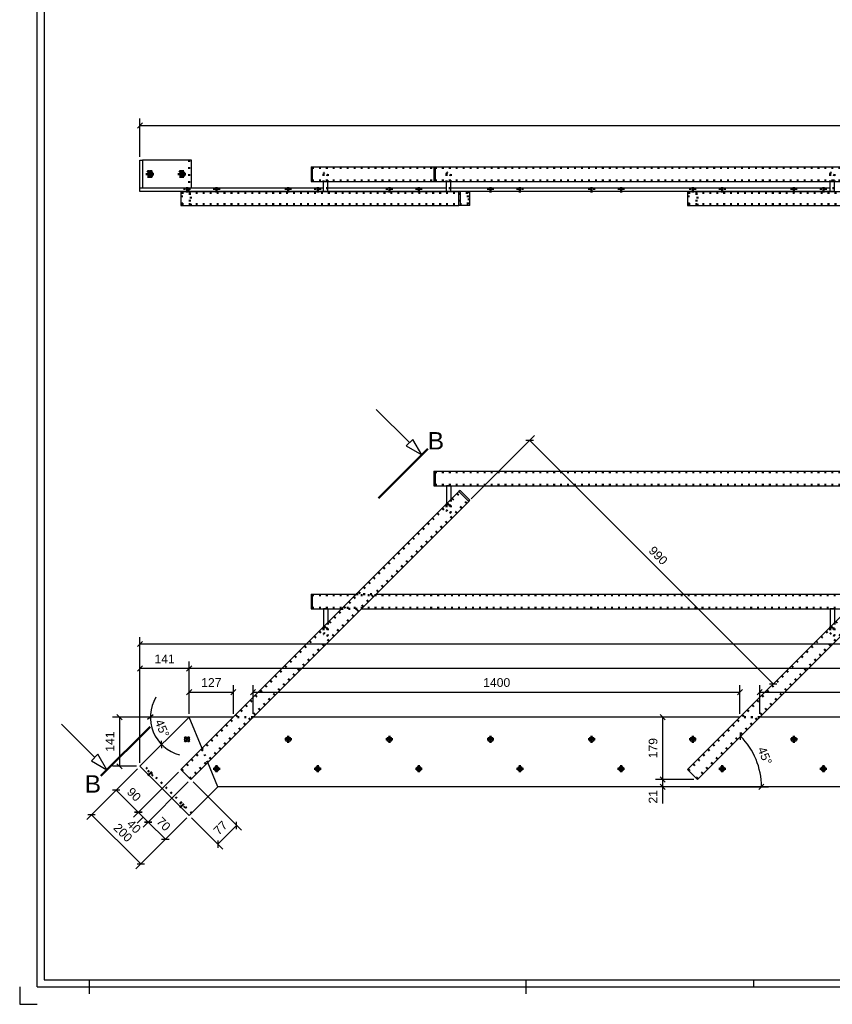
# Model space of a CAD drawing. Header units: millimetres. Extents: x -46 to 795, y -465 to 129.
# Tile 1 of 9: x -46 to 188, y -465 to -182. Entities that reach past the tile are written whole.
import ezdxf
from ezdxf.enums import TextEntityAlignment as Align

# ---------------------------------------------------------------- set-up
doc = ezdxf.new("R2010")
doc.units = ezdxf.units.MM
for name, pattern in [('DOT', [2, 0.5, -1.5]), ('STRICHPUNKT2', [18.5, 10, -4, 0.5, -4]), ('STRICHPUNKT3', [35.5, 25, -5, 0.5, -5])]:
    doc.linetypes.add(name, pattern=pattern)
doc.layers.get('0').update_dxf_attribs({"linetype": 'CONTINUOUS'})
for name, color, linetype in [('DIM49', 4, 'CONTINUOUS'), ('TXT_ALL', 7, 'CONTINUOUS'), ('TXT_DIM49', 2, 'CONTINUOUS')]:
    doc.layers.add(name, color=color, linetype=linetype)
doc.layers.add('LE_ALL', color=7, linetype='CONTINUOUS', lineweight=50)
doc.styles.add('ARIAL', font='arial.ttf')

# ---------------------------------------------------------------- blocks, each defined once
blk = doc.blocks.new('DINA1_00002', base_point=(-38.96, -457.66))
for p, q in [((-38.96, 122.34), (-38.96, -457.66)), ((-25.96, -457.66), (-25.96, -461.66)), ((99.54, -457.66), (99.54, -461.66)), ((165.04, -457.66), (165.04, -459.66)), ((-40.96, -459.66), (790.04, -459.66))]:
    blk.add_line(p, q)
for points in [[(-40.96, -459.66), (-40.96, 124.34), (790.04, 124.34)], [(-38.96, -457.66), (788.04, -457.66), (788.04, 122.34)], [(-45.96, -459.66), (-45.96, -464.66), (-40.96, -464.66)]]:
    blk.add_lwpolyline(points)
blk = doc.blocks.new('_ZBL0024_00001')
blk.add_blockref('DINA1_00002', (-38.96, -457.66))
blk = doc.blocks.new('Brede Strip 10x200_00106', base_point=(2.76, -230.06))
for p, q in [((2.75, -230.06), (-11.38, -230.06)), ((-11.38, -231.06), (-11.38, -230.06)), ((2.75, -231.06), (-11.38, -231.06)), ((2.75, -231.06), (2.75, -230.06))]:
    blk.add_line(p, q)
at = {"layer": 'LE_ALL', "color": 3, "linetype": 'DOT'}
for p, q in [((1.46, -230.06), (1.46, -231.06)), ((2.76, -230.06), (2.76, -231.06)), ((2.86, -230.06), (2.86, -231.06)), ((11.03, -230.06), (11.03, -231.06))]:
    blk.add_line(p, q, dxfattribs=at)
blk = doc.blocks.new('_00108', base_point=(2.16, -229.76))
at = {"layer": 'LE_ALL', "color": 1, "linetype": 'STRICHPUNKT2'}
blk.add_line((2.16, -229.76), (2.16, -231.36), dxfattribs=at)
blk = doc.blocks.new('_00107')
blk.add_blockref('_00108', (2.16, -229.76))
blk = doc.blocks.new('Brede Strip 10x200_00105')
for name, p in [('Brede Strip 10x200_00106', (2.76, -230.06)), ('_00107', (0, 0))]:
    blk.add_blockref(name, p)
blk = doc.blocks.new('Brede Strip 10x200_00110', base_point=(11.03, -230.06))
for p, q in [((41.42, -230.06), (2.75, -230.06)), ((2.75, -231.06), (2.75, -230.06)), ((41.42, -231.06), (2.75, -231.06)), ((76.77, -231.06), (42.62, -231.06)), ((187.08, -231.06), (77.97, -231.06))]:
    blk.add_line(p, q)
for points in [[(76.77, -230.06), (42.62, -230.06)], [(187.08, -230.06), (77.97, -230.06)]]:
    blk.add_lwpolyline(points)
at = {"layer": 'LE_ALL', "color": 3, "linetype": 'DOT'}
for p, q in [((9.95, -230.06), (9.95, -231.06)), ((11.03, -230.06), (11.03, -231.06)), ((11.35, -230.06), (11.35, -231.06)), ((30.54, -230.06), (30.54, -231.06)), ((31.94, -230.06), (31.94, -231.06)), ((39.02, -230.06), (39.02, -231.06)), ((40.42, -230.06), (40.42, -231.06)), ((42.62, -230.06), (41.42, -230.06)), ((59.62, -230.06), (59.62, -231.06)), ((61.02, -230.06), (61.02, -231.06)), ((68.1, -230.06), (68.1, -231.06)), ((69.5, -230.06), (69.5, -231.06)), ((88.7, -230.06), (88.7, -231.06)), ((90.1, -230.06), (90.1, -231.06)), ((97.18, -230.06), (97.18, -231.06)), ((98.58, -230.06), (98.58, -231.06)), ((117.78, -230.06), (117.78, -231.06)), ((119.18, -230.06), (119.18, -231.06)), ((126.26, -230.06), (126.26, -231.06)), ((127.66, -230.06), (127.66, -231.06)), ((146.86, -230.06), (146.86, -231.06)), ((148.26, -230.06), (148.26, -231.06)), ((155.34, -230.06), (155.34, -231.06)), ((156.74, -230.06), (156.74, -231.06)), ((175.93, -230.06), (175.93, -231.06)), ((177.33, -230.06), (177.33, -231.06)), ((184.42, -230.06), (184.42, -231.06)), ((185.82, -230.06), (185.82, -231.06))]:
    blk.add_line(p, q, dxfattribs=at)
for points in [[(77.97, -230.06), (76.77, -230.06)], [(188.28, -230.06), (187.08, -230.06)]]:
    blk.add_lwpolyline(points, dxfattribs=at)
blk = doc.blocks.new('_00112', base_point=(409.27, -229.76))
at = {"layer": 'LE_ALL', "color": 1, "linetype": 'STRICHPUNKT2'}
for p, q in [((10.65, -229.76), (10.65, -231.36)), ((31.24, -229.76), (31.24, -231.36)), ((39.72, -229.76), (39.72, -231.36)), ((60.32, -229.76), (60.32, -231.36)), ((68.8, -229.76), (68.8, -231.36)), ((89.4, -229.76), (89.4, -231.36)), ((97.88, -229.76), (97.88, -231.36)), ((118.48, -229.76), (118.48, -231.36)), ((126.96, -229.76), (126.96, -231.36)), ((147.56, -229.76), (147.56, -231.36)), ((156.04, -229.76), (156.04, -231.36)), ((176.63, -229.76), (176.63, -231.36)), ((185.12, -229.76), (185.12, -231.36))]:
    blk.add_line(p, q, dxfattribs=at)
blk = doc.blocks.new('_00111')
blk.add_blockref('_00112', (409.27, -229.76))
blk = doc.blocks.new('Brede Strip 10x200_00109')
for name, p in [('Brede Strip 10x200_00110', (11.03, -230.06)), ('_00111', (0, 0))]:
    blk.add_blockref(name, p)
blk = doc.blocks.new('_D1', base_point=(255.74, -210.56))
at = {"layer": 'DIM49', "color": 1}
for p, q in [((-10.63, -211.31), (-12.13, -212.81)), ((-11.38, -221.06), (-11.38, -210.06)), ((-11.38, -212.06), (530.54, -212.06))]:
    blk.add_line(p, q, dxfattribs=at)
blk = doc.blocks.new('Strip 80x10_00122', base_point=(2.76, -222.06))
for p, q in [((-11.38, -222.06), (-10.68, -222.06)), ((-11.38, -230.06), (-11.38, -222.06)), ((-10.68, -222.06), (-10.68, -230.06)), ((3.46, -222.06), (-10.68, -222.06)), ((3.46, -230.06), (3.46, -222.06)), ((-10.68, -230.06), (-11.38, -230.06)), ((3.46, -230.06), (-10.68, -230.06))]:
    blk.add_line(p, q)
for centre, start_param, end_param in [((-8.2, -226.06), 3.141593, 6.283185), ((-8.91, -226.06), 0.675132, 2.466461), ((-8.2, -226.06), 0, 3.141593), ((0.99, -226.06), 3.141593, 6.283185), ((0.28, -226.06), 0.675132, 2.466461), ((0.99, -226.06), 0, 3.141593)]:
    blk.add_ellipse(centre, major_axis=(0, -0.8), ratio=0.707107, start_param=start_param, end_param=end_param)
at = {"layer": 'LE_ALL', "color": 3, "linetype": 'DOT'}
for p, q in [((2.76, -222.06), (2.76, -230.06)), ((-8.2, -225.26), (-8.91, -225.26)), ((0.99, -225.26), (0.28, -225.26)), ((-8.2, -226.86), (-8.91, -226.86)), ((0.99, -226.86), (0.28, -226.86))]:
    blk.add_line(p, q, dxfattribs=at)
for centre, start_param, end_param in [((-8.91, -226.06), 3.141593, 6.283185), ((-8.91, -226.06), 2.466461, 3.141593), ((0.28, -226.06), 3.141593, 6.283185), ((0.28, -226.06), 2.466461, 3.141593), ((-8.91, -226.06), 0, 0.675132), ((0.28, -226.06), 0, 0.675132)]:
    blk.add_ellipse(centre, major_axis=(0, -0.8), ratio=0.707107, start_param=start_param, end_param=end_param, dxfattribs=at)
blk.add_blockref('_D1', (255.74, -210.56))
blk = doc.blocks.new('_00124', base_point=(-7.99, -226.06))
at = {"layer": 'LE_ALL', "color": 1, "linetype": 'STRICHPUNKT2'}
for p, q in [((-8.91, -226.06), (-9.69, -226.06)), ((-7.99, -226.06), (-9.12, -226.06)), ((-8.2, -226.06), (-8.98, -226.06)), ((-8.91, -226.06), (-8.91, -224.96)), ((-8.91, -226.06), (-8.91, -227.16)), ((-8.91, -226.06), (-8.13, -226.06)), ((-8.2, -226.06), (-8.2, -224.96)), ((-8.2, -226.06), (-8.2, -227.16)), ((-8.2, -226.06), (-7.42, -226.06)), ((0.28, -226.06), (-0.49, -226.06)), ((1.2, -226.06), (0.07, -226.06)), ((0.99, -226.06), (0.21, -226.06)), ((0.28, -226.06), (0.28, -224.96)), ((0.28, -226.06), (0.28, -227.16)), ((0.28, -226.06), (1.06, -226.06)), ((0.99, -226.06), (0.99, -224.96)), ((0.99, -226.06), (0.99, -227.16)), ((0.99, -226.06), (1.77, -226.06))]:
    blk.add_line(p, q, dxfattribs=at)
blk = doc.blocks.new('_00123')
blk.add_blockref('_00124', (-7.99, -226.06))
blk = doc.blocks.new('Strip 80x10_00121')
for name, p in [('Strip 80x10_00122', (2.76, -222.06)), ('_00123', (0, 0))]:
    blk.add_blockref(name, p)
blk = doc.blocks.new('Constructie buis 42.4x2.6_00127', base_point=(509.59, -224.2))
blk.add_line((73.46, -223.94), (509.59, -223.94))
blk.add_lwpolyline([(73.46, -223.94), (73.46, -228.18), (509.59, -228.18)])
at = {"layer": 'LE_ALL', "color": 3, "linetype": 'DOT'}
blk.add_line((73.46, -224.2), (509.59, -224.2), dxfattribs=at)
blk.add_lwpolyline([(73.46, -227.92), (509.59, -227.92)], dxfattribs=at)
blk = doc.blocks.new('Constructie buis 42.4x2.6_00126')
blk.add_blockref('Constructie buis 42.4x2.6_00127', (509.59, -224.2))
blk = doc.blocks.new('Constructie buis 42.4x2.6_00129', base_point=(474.24, -224.2))
blk.add_line((38.1, -223.94), (73.16, -223.94))
blk.add_lwpolyline([(38.1, -223.94), (38.1, -228.18), (73.16, -228.18)])
at = {"layer": 'LE_ALL', "color": 3, "linetype": 'DOT'}
for p, q in [((38.1, -224.2), (73.46, -224.2)), ((38.1, -227.92), (73.46, -227.92))]:
    blk.add_line(p, q, dxfattribs=at)
blk = doc.blocks.new('Constructie buis 42.4x2.6_00128')
blk.add_blockref('Constructie buis 42.4x2.6_00129', (474.24, -224.2))
blk = doc.blocks.new('Koker 40x40x4 EN 10219-2_00145', base_point=(3.23, -235.06))
for p, q in [((0.4, -231.06), (80.3, -231.06)), ((0.4, -231.06), (0.4, -235.06)), ((80.3, -235.06), (80.3, -231.06)), ((0.4, -235.06), (80.3, -235.06))]:
    blk.add_line(p, q)
at = {"layer": 'LE_ALL', "color": 3, "linetype": 'DOT'}
for p, q in [((2.94, -231.46), (2.94, -234.66)), ((3.23, -235.06), (3.23, -231.06)), ((83.13, -231.06), (83.13, -235.06)), ((0.68, -234.66), (80.58, -234.66))]:
    blk.add_line(p, q, dxfattribs=at)
blk.add_lwpolyline([(0.68, -234.66), (0.68, -231.46), (80.58, -231.46)], dxfattribs=at)
blk.add_lwpolyline([(82.85, -234.66), (82.85, -231.46), (80.58, -231.46), (80.58, -234.66)], close=True, dxfattribs=at)
blk = doc.blocks.new('Koker 40x40x4 EN 10219-2_00144')
blk.add_blockref('Koker 40x40x4 EN 10219-2_00145', (3.23, -235.06))
blk = doc.blocks.new('Massieve as 12_00147', base_point=(77.97, -226.06))
for p, q in [((76.77, -231.06), (76.77, -228.18)), ((77.97, -231.06), (77.97, -228.18)), ((77.97, -231.06), (76.77, -231.06))]:
    blk.add_line(p, q)
at = {"layer": 'LE_ALL', "color": 3, "linetype": 'DOT'}
for p, q in [((76.77, -226.06), (76.77, -227.86)), ((77.97, -226.06), (77.97, -227.86)), ((77.97, -227.86), (76.77, -227.86)), ((76.77, -228.18), (76.77, -227.86)), ((77.97, -228.18), (77.97, -227.86))]:
    blk.add_line(p, q, dxfattribs=at)
blk.add_circle((77.37, -226.06), 0.6, dxfattribs=at)
blk = doc.blocks.new('Massieve as 12_00146')
blk.add_blockref('Massieve as 12_00147', (77.97, -226.06))
blk = doc.blocks.new('Strip 40x5_00149', base_point=(83.13, -231.06))
for p, q in [((80.3, -231.06), (80.65, -231.06)), ((80.3, -235.06), (80.3, -231.06)), ((80.65, -231.06), (80.65, -235.06)), ((83.48, -231.06), (80.65, -231.06)), ((83.48, -235.06), (83.48, -231.06)), ((80.65, -235.06), (80.3, -235.06)), ((83.48, -235.06), (80.65, -235.06))]:
    blk.add_line(p, q)
at = {"layer": 'LE_ALL', "color": 3, "linetype": 'DOT'}
blk.add_line((83.13, -231.06), (83.13, -235.06), dxfattribs=at)
blk = doc.blocks.new('Strip 40x5_00148')
blk.add_blockref('Strip 40x5_00149', (83.13, -231.06))
blk = doc.blocks.new('Massieve as 12_00151', base_point=(42.62, -226.06))
for p, q in [((41.42, -231.06), (41.42, -228.18)), ((42.62, -231.06), (42.62, -228.18)), ((42.62, -231.06), (41.42, -231.06))]:
    blk.add_line(p, q)
at = {"layer": 'LE_ALL', "color": 3, "linetype": 'DOT'}
for p, q in [((41.42, -226.06), (41.42, -227.86)), ((42.62, -226.06), (42.62, -227.86)), ((42.62, -227.86), (41.42, -227.86)), ((41.42, -228.18), (41.42, -227.86)), ((42.62, -228.18), (42.62, -227.86))]:
    blk.add_line(p, q, dxfattribs=at)
blk.add_circle((42.02, -226.06), 0.6, dxfattribs=at)
blk = doc.blocks.new('Massieve as 12_00150')
blk.add_blockref('Massieve as 12_00151', (42.62, -226.06))
blk = doc.blocks.new('Baluster_00143')
for name in ['Massieve as 12_00150', 'Massieve as 12_00146', 'Koker 40x40x4 EN 10219-2_00144', 'Strip 40x5_00148']:
    blk.add_blockref(name, (0, 0))
blk = doc.blocks.new('Koker 40x40x4 EN 10219-2_00154', base_point=(148.89, -235.06))
for p, q in [((146.06, -231.06), (225.97, -231.06)), ((146.06, -231.06), (146.06, -235.06)), ((225.97, -235.06), (225.97, -231.06)), ((146.06, -235.06), (225.97, -235.06))]:
    blk.add_line(p, q)
at = {"layer": 'LE_ALL', "color": 3, "linetype": 'DOT'}
for p, q in [((148.61, -231.46), (148.61, -234.66)), ((148.89, -235.06), (148.89, -231.06)), ((228.79, -231.06), (228.79, -235.06)), ((146.34, -234.66), (226.25, -234.66))]:
    blk.add_line(p, q, dxfattribs=at)
blk.add_lwpolyline([(146.34, -234.66), (146.34, -231.46), (226.25, -231.46)], dxfattribs=at)
blk.add_lwpolyline([(228.51, -234.66), (228.51, -231.46), (226.25, -231.46), (226.25, -234.66)], close=True, dxfattribs=at)
blk = doc.blocks.new('Koker 40x40x4 EN 10219-2_00153')
blk.add_blockref('Koker 40x40x4 EN 10219-2_00154', (148.89, -235.06))
blk = doc.blocks.new('Massieve as 12_00156', base_point=(223.64, -226.06))
for p, q in [((222.44, -231.06), (222.44, -228.18)), ((223.64, -231.06), (223.64, -228.18)), ((223.64, -231.06), (222.44, -231.06))]:
    blk.add_line(p, q)
at = {"layer": 'LE_ALL', "color": 3, "linetype": 'DOT'}
for p, q in [((222.44, -226.06), (222.44, -227.86)), ((223.64, -226.06), (223.64, -227.86)), ((223.64, -227.86), (222.44, -227.86)), ((222.44, -228.18), (222.44, -227.86)), ((223.64, -228.18), (223.64, -227.86))]:
    blk.add_line(p, q, dxfattribs=at)
blk.add_circle((223.04, -226.06), 0.6, dxfattribs=at)
blk = doc.blocks.new('Massieve as 12_00155')
blk.add_blockref('Massieve as 12_00156', (223.64, -226.06))
blk = doc.blocks.new('Strip 40x5_00158', base_point=(228.79, -231.06))
for p, q in [((225.97, -231.06), (226.32, -231.06)), ((225.97, -235.06), (225.97, -231.06)), ((226.32, -231.06), (226.32, -235.06)), ((229.15, -231.06), (226.32, -231.06)), ((229.15, -235.06), (229.15, -231.06)), ((226.32, -235.06), (225.97, -235.06)), ((229.15, -235.06), (226.32, -235.06))]:
    blk.add_line(p, q)
at = {"layer": 'LE_ALL', "color": 3, "linetype": 'DOT'}
blk.add_line((228.79, -231.06), (228.79, -235.06), dxfattribs=at)
blk = doc.blocks.new('Strip 40x5_00157')
blk.add_blockref('Strip 40x5_00158', (228.79, -231.06))
blk = doc.blocks.new('Massieve as 12_00160', base_point=(188.28, -226.06))
for p, q in [((187.08, -231.06), (187.08, -228.18)), ((188.28, -231.06), (188.28, -228.18)), ((188.28, -231.06), (187.08, -231.06))]:
    blk.add_line(p, q)
at = {"layer": 'LE_ALL', "color": 3, "linetype": 'DOT'}
for p, q in [((187.08, -226.06), (187.08, -227.86)), ((188.28, -226.06), (188.28, -227.86)), ((188.28, -227.86), (187.08, -227.86)), ((187.08, -228.18), (187.08, -227.86)), ((188.28, -228.18), (188.28, -227.86))]:
    blk.add_line(p, q, dxfattribs=at)
blk.add_circle((187.68, -226.06), 0.6, dxfattribs=at)
blk = doc.blocks.new('Massieve as 12_00159')
blk.add_blockref('Massieve as 12_00160', (188.28, -226.06))
blk = doc.blocks.new('Baluster_00152')
for name in ['Massieve as 12_00159', 'Massieve as 12_00155', 'Koker 40x40x4 EN 10219-2_00153', 'Strip 40x5_00157']:
    blk.add_blockref(name, (0, 0))
blk = doc.blocks.new('Plaatwerk D_ 3_00171', base_point=(73.46, -228.18))
for p in [(73.16, -223.94), (73.46, -228.18)]:
    blk.add_line(p, (73.46, -223.94))
blk.add_lwpolyline([(73.16, -223.94), (73.16, -228.18), (73.46, -228.18)])
blk = doc.blocks.new('Plaatwerk D_ 3_00170')
blk.add_blockref('Plaatwerk D_ 3_00171', (73.46, -228.18))
blk = doc.blocks.new('Plaatwerk D_ 3_00173', base_point=(38.1, -228.18))
for p in [(37.8, -223.94), (38.1, -228.18)]:
    blk.add_line(p, (38.1, -223.94))
blk.add_lwpolyline([(37.8, -223.94), (37.8, -228.18), (38.1, -228.18)])
blk = doc.blocks.new('Plaatwerk D_ 3_00172')
blk.add_blockref('Plaatwerk D_ 3_00173', (38.1, -228.18))
blk = doc.blocks.new('Hekwerk trap_00125')
for name in ['Baluster_00143', 'Plaatwerk D_ 3_00172', 'Constructie buis 42.4x2.6_00128', 'Plaatwerk D_ 3_00170', 'Constructie buis 42.4x2.6_00126', 'Baluster_00152']:
    blk.add_blockref(name, (0, 0))
blk = doc.blocks.new('Trapboom_00104')
for name in ['Strip 80x10_00121', 'Hekwerk trap_00125', 'Brede Strip 10x200_00105', 'Brede Strip 10x200_00109']:
    blk.add_blockref(name, (0, 0))
blk = doc.blocks.new('Smits Agro_00103')
blk.add_blockref('Trapboom_00104', (0, 0))
blk = doc.blocks.new('Nijverdal_00102')
blk.add_blockref('Smits Agro_00103', (0, 0))
blk = doc.blocks.new('_A3D0057_00101')
blk.add_blockref('Nijverdal_00102', (0, 0))
blk = doc.blocks.new('_ANS0057_00100')
blk.add_blockref('_A3D0057_00101', (0, 0))
blk = doc.blocks.new('_D2', base_point=(-15.33, -403.85))
at = {"layer": 'DIM49', "color": 1}
for p, q in [((-12.09, -396.96), (-19.63, -404.51)), ((-0.31, -397.91), (-13.27, -410.87)), ((-17.16, -403.09), (-19.28, -403.09)), ((-18.22, -403.09), (-11.86, -409.46)), ((-12.92, -409.46), (-10.79, -409.46))]:
    blk.add_line(p, q, dxfattribs=at)
at = {"layer": 'TXT_DIM49', "style": 'ARIAL'}
blk.add_text('90', height=2.5, rotation=314.9999, dxfattribs=at).set_placement((-15.33, -403.85))
blk = doc.blocks.new('_D3', base_point=(-15.36, -413.07))
at = {"layer": 'DIM49', "color": 1}
for p, q in [((-0.31, -397.91), (-13.27, -410.87)), ((2.52, -400.74), (-10.44, -413.7)), ((-10.79, -409.46), (-12.92, -409.46)), ((-11.86, -409.46), (-9.03, -412.28)), ((-10.44, -410.87), (-12.16, -412.59)), ((-10.09, -412.28), (-7.97, -412.28))]:
    blk.add_line(p, q, dxfattribs=at)
at = {"layer": 'TXT_DIM49', "style": 'ARIAL'}
blk.add_text('40', height=2.5, rotation=314.9999, dxfattribs=at).set_placement((-15.36, -413.07))
blk = doc.blocks.new('_D4', base_point=(-6.85, -412.34))
at = {"layer": 'DIM49', "color": 1}
for p, q in [((2.52, -400.74), (-10.44, -413.7)), ((-7.97, -412.28), (-10.09, -412.28)), ((-9.03, -412.28), (-4.08, -417.23)), ((2.05, -411.11), (-5.49, -418.65)), ((-5.14, -417.23), (-3.02, -417.23))]:
    blk.add_line(p, q, dxfattribs=at)
at = {"layer": 'TXT_DIM49', "style": 'ARIAL'}
blk.add_text('70', height=2.5, rotation=314.9999, dxfattribs=at).set_placement((-6.85, -412.34))
blk = doc.blocks.new('_D5', base_point=(218.83, -359.6))
at = {"layer": 'DIM49', "color": 1}
for p, q in [((-11.38, -395.26), (-11.38, -359.1)), ((-10.63, -360.35), (-12.13, -361.85)), ((-11.38, -361.1), (456.73, -361.1))]:
    blk.add_line(p, q, dxfattribs=at)
blk = doc.blocks.new('_D6', base_point=(-19.2, -414.14))
at = {"layer": 'DIM49', "color": 1}
for p, q in [((-12.09, -396.96), (-26.7, -411.58)), ((-24.23, -410.16), (-26.35, -410.16)), ((-11.15, -424.3), (-25.29, -410.16)), ((2.05, -411.11), (-12.56, -425.72)), ((-12.21, -424.3), (-10.09, -424.3))]:
    blk.add_line(p, q, dxfattribs=at)
at = {"layer": 'TXT_DIM49', "style": 'ARIAL'}
blk.add_text('200', height=2.5, rotation=314.9999, dxfattribs=at).set_placement((-19.2, -414.14))
blk = doc.blocks.new('Brede Strip 10x200_00184', base_point=(2.66, -388.98))
for p, q in [((2.75, -382.13), (-11.38, -396.26)), ((6.47, -391.13), (2.75, -382.13)), ((2.76, -410.4), (-11.38, -396.26)), ((11.03, -402.13), (2.76, -410.4))]:
    blk.add_line(p, q)
blk.add_lwpolyline([(11.03, -402.13), (8.13, -395.13)])
blk.add_circle((2.16, -388.49), 0.7)
at = {"layer": 'LE_ALL', "color": 3, "linetype": 'DOT'}
blk.add_line((8.13, -395.13), (6.47, -391.13), dxfattribs=at)
for name, p in [('_D5', (218.83, -359.6)), ('_D6', (-19.2, -414.14)), ('_D2', (-15.33, -403.85)), ('_D3', (-15.36, -413.07)), ('_D4', (-6.85, -412.34))]:
    blk.add_blockref(name, p)
blk = doc.blocks.new('_00186', base_point=(2.16, -388.49))
at = {"layer": 'LE_ALL', "color": 1, "linetype": 'STRICHPUNKT2'}
for q in [(1.45, -387.78), (1.45, -387.78), (1.45, -389.2), (1.45, -389.2), (2.87, -387.78), (2.87, -387.78), (2.87, -389.2), (2.87, -389.2)]:
    blk.add_line((2.16, -388.49), q, dxfattribs=at)
blk = doc.blocks.new('_00185')
blk.add_blockref('_00186', (2.16, -388.49))
blk = doc.blocks.new('Brede Strip 10x200_00183')
for name, p in [('Brede Strip 10x200_00184', (2.66, -388.98)), ('_00185', (0, 0))]:
    blk.add_blockref(name, p)
blk = doc.blocks.new('_D11', base_point=(217.41, -366.62))
at = {"layer": 'DIM49', "color": 1}
for p, q in [((3.5, -367.37), (2, -368.87)), ((2.75, -381.13), (2.75, -366.12)), ((439.76, -368.12), (2.75, -368.12))]:
    blk.add_line(p, q, dxfattribs=at)
blk = doc.blocks.new('_D12', base_point=(-7.2, -366.62))
at = {"layer": 'DIM49', "color": 1}
for p, q in [((-10.63, -367.37), (-12.13, -368.87)), ((-11.38, -395.26), (-11.38, -366.12)), ((2, -368.87), (3.5, -367.37)), ((2.75, -381.13), (2.75, -366.12)), ((2.75, -368.12), (-11.38, -368.12))]:
    blk.add_line(p, q, dxfattribs=at)
at = {"layer": 'TXT_DIM49', "style": 'ARIAL'}
blk.add_text('141', height=2.5, dxfattribs=at).set_placement((-7.2, -366.62))
blk = doc.blocks.new('_D13', base_point=(-7.16, -383.4))
at = {"layer": 'DIM49', "color": 1}
for p, q in [((-7.61, -381.42), (-9.19, -382.83)), ((2.75, -382.13), (-10.4, -382.13)), ((-5.08, -391.06), (-5.19, -388.95))]:
    blk.add_line(p, q, dxfattribs=at)
blk.add_ellipse((2.75, -382.13), major_axis=(11.14, 0), ratio=1, start_param=2.603223, end_param=4.465361, dxfattribs=at)
at = {"layer": 'TXT_DIM49', "style": 'ARIAL'}
for s, p in [('45', (-7.16, -383.4)), ('°', (-5.69, -386.95))]:
    blk.add_text(s, height=2.5, rotation=292.4998, dxfattribs=at).set_placement(p)
blk = doc.blocks.new('_D14', base_point=(6.23, -373.42))
at = {"layer": 'DIM49', "color": 1}
for p, q in [((2.75, -381.13), (2.75, -372.92)), ((15.47, -381.13), (15.47, -372.92)), ((3.5, -374.17), (2, -375.67)), ((2.75, -374.92), (15.47, -374.92)), ((14.72, -375.67), (16.22, -374.17))]:
    blk.add_line(p, q, dxfattribs=at)
at = {"layer": 'TXT_DIM49', "style": 'ARIAL'}
blk.add_text('127', height=2.5, dxfattribs=at).set_placement((6.23, -373.42))
blk = doc.blocks.new('_D16', base_point=(-18.75, -392.07))
at = {"layer": 'DIM49', "color": 1}
for p, q in [((-16.5, -382.88), (-18, -381.38)), ((1.75, -382.13), (-19.25, -382.13)), ((-17.25, -382.13), (-17.25, -396.26)), ((-18, -395.51), (-16.5, -397.01)), ((-12.38, -396.26), (-19.25, -396.26))]:
    blk.add_line(p, q, dxfattribs=at)
at = {"layer": 'TXT_DIM49', "style": 'ARIAL'}
blk.add_text('141', height=2.5, rotation=90.0002, dxfattribs=at).set_placement((-18.75, -392.07))
blk = doc.blocks.new('Brede Strip 10x200_00188', base_point=(10.65, -397.67))
for p, q in [((15.47, -382.13), (2.75, -382.13)), ((6.47, -391.13), (2.75, -382.13)), ((431.48, -402.13), (11.03, -402.13))]:
    blk.add_line(p, q)
for points in [[(161.14, -382.13), (21.13, -382.13)], [(306.8, -382.13), (166.8, -382.13)], [(11.03, -402.13), (8.13, -395.13)]]:
    blk.add_lwpolyline(points)
for centre in [(31.24, -388.49), (60.32, -388.49), (89.4, -388.49), (118.48, -388.49), (147.56, -388.49), (176.63, -388.49), (10.65, -396.97), (39.72, -396.97), (68.8, -396.97), (97.88, -396.97), (126.96, -396.97), (156.04, -396.97), (185.12, -396.97)]:
    blk.add_circle(centre, 0.7)
at = {"layer": 'LE_ALL', "color": 3, "linetype": 'DOT'}
for p, q in [((21.13, -382.13), (15.47, -382.13)), ((8.13, -395.13), (6.47, -391.13))]:
    blk.add_line(p, q, dxfattribs=at)
blk.add_lwpolyline([(166.8, -382.13), (161.14, -382.13)], dxfattribs=at)
for name, p in [('_D12', (-7.2, -366.62)), ('_D11', (217.41, -366.62)), ('_D14', (6.23, -373.42)), ('_D13', (-7.16, -383.4)), ('_D16', (-18.75, -392.07))]:
    blk.add_blockref(name, p)
blk = doc.blocks.new('_00190', base_point=(409.27, -388.49))
at = {"layer": 'LE_ALL', "color": 1, "linetype": 'STRICHPUNKT2'}
for p, q in [((31.24, -388.49), (31.24, -387.49)), ((31.24, -388.49), (31.24, -387.49)), ((60.32, -388.49), (60.32, -387.49)), ((60.32, -388.49), (60.32, -387.49)), ((89.4, -388.49), (89.4, -387.49)), ((89.4, -388.49), (89.4, -387.49)), ((118.48, -388.49), (118.48, -387.49)), ((118.48, -388.49), (118.48, -387.49)), ((147.56, -388.49), (147.56, -387.49)), ((147.56, -388.49), (147.56, -387.49)), ((176.63, -388.49), (176.63, -387.49)), ((176.63, -388.49), (176.63, -387.49)), ((31.24, -388.49), (30.24, -388.49)), ((31.24, -388.49), (30.24, -388.49)), ((31.24, -388.49), (32.24, -388.49)), ((31.24, -388.49), (31.24, -389.49)), ((31.24, -388.49), (32.24, -388.49)), ((31.24, -388.49), (31.24, -389.49)), ((60.32, -388.49), (59.32, -388.49)), ((60.32, -388.49), (59.32, -388.49)), ((60.32, -388.49), (61.32, -388.49)), ((60.32, -388.49), (60.32, -389.49)), ((60.32, -388.49), (61.32, -388.49)), ((60.32, -388.49), (60.32, -389.49)), ((89.4, -388.49), (88.4, -388.49)), ((89.4, -388.49), (88.4, -388.49)), ((89.4, -388.49), (90.4, -388.49)), ((89.4, -388.49), (89.4, -389.49)), ((89.4, -388.49), (90.4, -388.49)), ((89.4, -388.49), (89.4, -389.49)), ((118.48, -388.49), (117.48, -388.49)), ((118.48, -388.49), (117.48, -388.49)), ((118.48, -388.49), (119.48, -388.49)), ((118.48, -388.49), (118.48, -389.49)), ((118.48, -388.49), (119.48, -388.49)), ((118.48, -388.49), (118.48, -389.49)), ((147.56, -388.49), (146.56, -388.49)), ((147.56, -388.49), (146.56, -388.49)), ((147.56, -388.49), (148.56, -388.49)), ((147.56, -388.49), (147.56, -389.49)), ((147.56, -388.49), (148.56, -388.49)), ((147.56, -388.49), (147.56, -389.49)), ((176.63, -388.49), (175.63, -388.49)), ((176.63, -388.49), (175.63, -388.49)), ((176.63, -388.49), (177.63, -388.49)), ((176.63, -388.49), (176.63, -389.49)), ((176.63, -388.49), (177.63, -388.49)), ((176.63, -388.49), (176.63, -389.49)), ((10.65, -396.97), (10.65, -395.97)), ((10.65, -396.97), (10.65, -395.97)), ((39.72, -396.97), (39.72, -395.97)), ((39.72, -396.97), (39.72, -395.97)), ((68.8, -396.97), (68.8, -395.97)), ((68.8, -396.97), (68.8, -395.97)), ((97.88, -396.97), (97.88, -395.97)), ((97.88, -396.97), (97.88, -395.97)), ((126.96, -396.97), (126.96, -395.97)), ((126.96, -396.97), (126.96, -395.97)), ((156.04, -396.97), (156.04, -395.97)), ((156.04, -396.97), (156.04, -395.97)), ((185.12, -396.97), (185.12, -395.97)), ((185.12, -396.97), (185.12, -395.97)), ((10.65, -396.97), (9.65, -396.97)), ((10.65, -396.97), (9.65, -396.97)), ((10.65, -396.97), (11.65, -396.97)), ((10.65, -396.97), (10.65, -397.97)), ((10.65, -396.97), (11.65, -396.97)), ((10.65, -396.97), (10.65, -397.97)), ((39.72, -396.97), (38.72, -396.97)), ((39.72, -396.97), (38.72, -396.97)), ((39.72, -396.97), (40.72, -396.97)), ((39.72, -396.97), (39.72, -397.97)), ((39.72, -396.97), (40.72, -396.97)), ((39.72, -396.97), (39.72, -397.97)), ((68.8, -396.97), (67.8, -396.97)), ((68.8, -396.97), (67.8, -396.97)), ((68.8, -396.97), (69.8, -396.97)), ((68.8, -396.97), (68.8, -397.97)), ((68.8, -396.97), (69.8, -396.97)), ((68.8, -396.97), (68.8, -397.97)), ((97.88, -396.97), (96.88, -396.97)), ((97.88, -396.97), (96.88, -396.97)), ((97.88, -396.97), (98.88, -396.97)), ((97.88, -396.97), (97.88, -397.97)), ((97.88, -396.97), (98.88, -396.97)), ((97.88, -396.97), (97.88, -397.97)), ((126.96, -396.97), (125.96, -396.97)), ((126.96, -396.97), (125.96, -396.97)), ((126.96, -396.97), (127.96, -396.97)), ((126.96, -396.97), (126.96, -397.97)), ((126.96, -396.97), (127.96, -396.97)), ((126.96, -396.97), (126.96, -397.97)), ((156.04, -396.97), (155.04, -396.97)), ((156.04, -396.97), (155.04, -396.97)), ((156.04, -396.97), (157.04, -396.97)), ((156.04, -396.97), (156.04, -397.97)), ((156.04, -396.97), (157.04, -396.97)), ((156.04, -396.97), (156.04, -397.97)), ((185.12, -396.97), (184.12, -396.97)), ((185.12, -396.97), (184.12, -396.97)), ((185.12, -396.97), (186.12, -396.97)), ((185.12, -396.97), (185.12, -397.97)), ((185.12, -396.97), (186.12, -396.97)), ((185.12, -396.97), (185.12, -397.97))]:
    blk.add_line(p, q, dxfattribs=at)
blk = doc.blocks.new('_00189')
blk.add_blockref('_00190', (409.27, -388.49))
blk = doc.blocks.new('Brede Strip 10x200_00187')
for name, p in [('Brede Strip 10x200_00188', (10.65, -397.67)), ('_00189', (0, 0))]:
    blk.add_blockref(name, p)
blk = doc.blocks.new('Strip 80x10_00200', base_point=(-8.77, -397.46))
at = {"layer": 'LE_ALL', "color": 3, "linetype": 'DOT'}
for p, q in [((3.46, -409.69), (-10.68, -395.55)), ((-8.77, -397.46), (-9.48, -398.17)), ((-7.64, -398.59), (-8.34, -399.3)), ((0.42, -406.65), (-0.28, -407.36)), ((1.56, -407.78), (0.85, -408.49))]:
    blk.add_line(p, q, dxfattribs=at)
blk = doc.blocks.new('_00202', base_point=(-7.99, -397.81))
at = {"layer": 'LE_ALL', "color": 1, "linetype": 'STRICHPUNKT2'}
for p, q in [((-7.99, -397.81), (-9.12, -398.94)), ((1.2, -407), (0.07, -408.14))]:
    blk.add_line(p, q, dxfattribs=at)
blk = doc.blocks.new('_00201')
blk.add_blockref('_00202', (-7.99, -397.81))
blk = doc.blocks.new('Strip 80x10_00199')
for name, p in [('Strip 80x10_00200', (-8.77, -397.46)), ('_00201', (0, 0))]:
    blk.add_blockref(name, p)
blk = doc.blocks.new('Constructie buis 42.4x2.6_00205', base_point=(73.46, -315.39))
blk.add_line((73.46, -311.41), (510.47, -311.41))
blk.add_lwpolyline([(73.46, -311.41), (73.46, -315.65), (508.72, -315.65)])
at = {"layer": 'LE_ALL', "color": 3, "linetype": 'DOT'}
for p, q in [((73.46, -311.67), (510.36, -311.67)), ((73.46, -315.39), (508.82, -315.39))]:
    blk.add_line(p, q, dxfattribs=at)
blk = doc.blocks.new('Constructie buis 42.4x2.6_00204')
blk.add_blockref('Constructie buis 42.4x2.6_00205', (73.46, -315.39))
blk = doc.blocks.new('_D21', base_point=(87.3, -373.42))
at = {"layer": 'DIM49', "color": 1}
for p, q in [((21.13, -381.13), (21.13, -372.92)), ((161.14, -381.13), (161.14, -372.92)), ((21.88, -374.17), (20.38, -375.67)), ((21.13, -374.92), (161.14, -374.92)), ((160.39, -375.67), (161.89, -374.17))]:
    blk.add_line(p, q, dxfattribs=at)
at = {"layer": 'TXT_DIM49', "style": 'ARIAL'}
blk.add_text('1400', height=2.5, dxfattribs=at).set_placement((87.3, -373.42))
blk = doc.blocks.new('_D22', base_point=(232.96, -373.42))
at = {"layer": 'DIM49', "color": 1}
for p, q in [((166.8, -381.13), (166.8, -372.92)), ((306.8, -381.13), (306.8, -372.92)), ((167.55, -374.17), (166.05, -375.67)), ((166.8, -374.92), (306.8, -374.92)), ((306.05, -375.67), (307.55, -374.17))]:
    blk.add_line(p, q, dxfattribs=at)
at = {"layer": 'TXT_DIM49', "style": 'ARIAL'}
blk.add_text('1400', height=2.5, dxfattribs=at).set_placement((232.96, -373.42))
blk = doc.blocks.new('Constructie buis 42.4x2.6_00207', base_point=(38.1, -350.75))
blk.add_line((38.1, -346.77), (38.1, -351.01))
for points in [[(38.1, -346.77), (50.83, -346.77)], [(56.49, -346.77), (196.49, -346.77)], [(38.1, -351.01), (46.59, -351.01)], [(52.25, -351.01), (192.25, -351.01)]]:
    blk.add_lwpolyline(points)
at = {"layer": 'LE_ALL', "color": 3, "linetype": 'DOT'}
for p, q in [((38.1, -347.03), (475.01, -347.03)), ((38.1, -350.75), (473.47, -350.75))]:
    blk.add_line(p, q, dxfattribs=at)
for points in [[(50.83, -346.77), (56.49, -346.77)], [(46.59, -351.01), (52.25, -351.01)]]:
    blk.add_lwpolyline(points, dxfattribs=at)
for name, p in [('_D21', (87.3, -373.42)), ('_D22', (232.96, -373.42))]:
    blk.add_blockref(name, p)
blk = doc.blocks.new('Constructie buis 42.4x2.6_00206')
blk.add_blockref('Constructie buis 42.4x2.6_00207', (38.1, -350.75))
blk = doc.blocks.new('_D25', base_point=(134.69, -334.49))
at = {"layer": 'DIM49', "color": 1}
for p, q in [((83.84, -319.42), (102.08, -301.17)), ((101.73, -302.59), (99.61, -302.59)), ((100.67, -302.59), (170.67, -372.59)), ((169.61, -372.59), (171.73, -372.59))]:
    blk.add_line(p, q, dxfattribs=at)
at = {"layer": 'TXT_DIM49', "style": 'ARIAL'}
blk.add_text('990', height=2.5, rotation=314.9999, dxfattribs=at).set_placement((134.69, -334.49))
blk = doc.blocks.new('_D26', base_point=(11.29, -416.23))
at = {"layer": 'DIM49', "color": 1}
for p, q in [((3.93, -400.74), (17.84, -414.64)), ((3.46, -411.11), (12.42, -420.06)), ((16.42, -414.29), (16.42, -412.17)), ((16.42, -413.23), (11, -418.64)), ((11, -417.58), (11, -419.7))]:
    blk.add_line(p, q, dxfattribs=at)
at = {"layer": 'TXT_DIM49', "style": 'ARIAL'}
blk.add_text('77', height=2.5, rotation=45.0001, dxfattribs=at).set_placement((11.29, -416.23))
blk = doc.blocks.new('Koker 40x40x4 EN 10219-2_00223', base_point=(0.68, -397.48))
for p, q in [((0.4, -397.2), (80.3, -317.3)), ((83.13, -320.13), (80.3, -317.3)), ((3.23, -400.03), (83.13, -320.13)), ((0.4, -397.2), (3.23, -400.03))]:
    blk.add_line(p, q)
at = {"layer": 'LE_ALL', "color": 3, "linetype": 'DOT'}
for p, q in [((0.68, -397.48), (80.58, -317.58)), ((2.94, -399.75), (82.85, -319.84))]:
    blk.add_line(p, q, dxfattribs=at)
for name, p in [('_D25', (134.69, -334.49)), ('_D26', (11.29, -416.23))]:
    blk.add_blockref(name, p)
blk = doc.blocks.new('Koker 40x40x4 EN 10219-2_00222')
blk.add_blockref('Koker 40x40x4 EN 10219-2_00223', (0.68, -397.48))
blk = doc.blocks.new('Massieve as 12_00225', base_point=(77.97, -323.05))
for p, q in [((76.77, -315.65), (76.77, -320.83)), ((77.97, -315.65), (76.77, -315.65)), ((77.97, -315.65), (77.97, -319.63))]:
    blk.add_line(p, q)
at = {"layer": 'LE_ALL', "color": 3, "linetype": 'DOT'}
for p, q in [((77.97, -319.63), (77.97, -321.25)), ((76.77, -320.83), (76.77, -321.25)), ((77.97, -321.25), (76.77, -321.25)), ((76.77, -321.25), (76.77, -323.05)), ((77.97, -321.25), (77.97, -323.05))]:
    blk.add_line(p, q, dxfattribs=at)
blk.add_circle((77.37, -323.05), 0.6, dxfattribs=at)
blk = doc.blocks.new('Massieve as 12_00224')
blk.add_blockref('Massieve as 12_00225', (77.97, -323.05))
blk = doc.blocks.new('Strip 40x5_00227', base_point=(83.13, -320.13))
for p, q in [((80.65, -316.95), (80.3, -317.3)), ((83.48, -319.77), (80.65, -316.95)), ((83.13, -320.13), (80.3, -317.3)), ((83.13, -320.13), (83.48, -319.77))]:
    blk.add_line(p, q)
blk = doc.blocks.new('Strip 40x5_00226')
blk.add_blockref('Strip 40x5_00227', (83.13, -320.13))
blk = doc.blocks.new('Massieve as 12_00229', base_point=(42.62, -358.41))
for p, q in [((41.42, -351.01), (41.42, -356.18)), ((42.62, -351.01), (41.42, -351.01)), ((42.62, -351.01), (42.62, -354.98))]:
    blk.add_line(p, q)
at = {"layer": 'LE_ALL', "color": 3, "linetype": 'DOT'}
for p, q in [((41.42, -356.18), (41.42, -356.61)), ((42.62, -354.98), (42.62, -356.61)), ((42.62, -356.61), (41.42, -356.61)), ((41.42, -356.61), (41.42, -358.41)), ((42.62, -356.61), (42.62, -358.41))]:
    blk.add_line(p, q, dxfattribs=at)
blk.add_circle((42.02, -358.41), 0.6, dxfattribs=at)
blk = doc.blocks.new('Massieve as 12_00228')
blk.add_blockref('Massieve as 12_00229', (42.62, -358.41))
blk = doc.blocks.new('Baluster_00221')
for name in ['Koker 40x40x4 EN 10219-2_00222', 'Massieve as 12_00224', 'Strip 40x5_00226', 'Massieve as 12_00228']:
    blk.add_blockref(name, (0, 0))
blk = doc.blocks.new('_D27', base_point=(137.39, -393.96))
at = {"layer": 'DIM49', "color": 1}
for p, q in [((139.64, -382.88), (138.14, -381.38)), ((138.89, -382.13), (138.89, -400.03)), ((147.89, -400.03), (136.89, -400.03)), ((138.14, -399.28), (139.64, -400.78))]:
    blk.add_line(p, q, dxfattribs=at)
at = {"layer": 'TXT_DIM49', "style": 'ARIAL'}
blk.add_text('179', height=2.5, rotation=90.0002, dxfattribs=at).set_placement((137.39, -393.96))
blk = doc.blocks.new('_D28', base_point=(137.39, -406.95))
at = {"layer": 'DIM49', "color": 1}
for p, q in [((138.89, -394.03), (138.89, -406.95)), ((147.89, -400.03), (136.89, -400.03)), ((138.14, -399.28), (139.64, -400.78)), ((139.64, -402.88), (138.14, -401.38))]:
    blk.add_line(p, q, dxfattribs=at)
at = {"layer": 'TXT_DIM49', "style": 'ARIAL'}
blk.add_text('21', height=2.5, rotation=90.0002, dxfattribs=at).set_placement((137.39, -406.95))
blk = doc.blocks.new('_D29', base_point=(166.13, -391.29))
at = {"layer": 'DIM49', "color": 1}
for p, q in [((161.27, -388.68), (161.33, -386.56)), ((168.03, -401.35), (166.58, -402.9)), ((146.8, -402.13), (169.3, -402.13))]:
    blk.add_line(p, q, dxfattribs=at)
blk.add_ellipse((146.8, -402.13), major_axis=(0, -20.51), ratio=1, start_param=1.570796, end_param=2.356194, dxfattribs=at)
at = {"layer": 'TXT_DIM49', "style": 'ARIAL'}
for s, p in [('45', (166.13, -391.29)), ('°', (167.6, -394.84))]:
    blk.add_text(s, height=2.5, rotation=292.4998, dxfattribs=at).set_placement(p)
blk = doc.blocks.new('_D30', base_point=(274.11, -340.75))
at = {"layer": 'DIM49', "color": 1}
for p, q in [((229.5, -319.42), (241.49, -307.43)), ((241.14, -308.84), (239.02, -308.84)), ((240.08, -308.84), (310.08, -378.84)), ((309.02, -378.84), (311.14, -378.84))]:
    blk.add_line(p, q, dxfattribs=at)
at = {"layer": 'TXT_DIM49', "style": 'ARIAL'}
blk.add_text('990', height=2.5, rotation=314.9999, dxfattribs=at).set_placement((274.11, -340.75))
blk = doc.blocks.new('Koker 40x40x4 EN 10219-2_00232', base_point=(146.34, -397.48))
for p, q in [((146.06, -397.2), (225.97, -317.3)), ((228.79, -320.13), (225.97, -317.3)), ((148.89, -400.03), (228.79, -320.13)), ((146.06, -397.2), (148.89, -400.03))]:
    blk.add_line(p, q)
at = {"layer": 'LE_ALL', "color": 3, "linetype": 'DOT'}
for p, q in [((146.34, -397.48), (226.25, -317.58)), ((148.61, -399.75), (228.51, -319.84))]:
    blk.add_line(p, q, dxfattribs=at)
for name, p in [('_D30', (274.11, -340.75)), ('_D27', (137.39, -393.96)), ('_D29', (166.13, -391.29)), ('_D28', (137.39, -406.95))]:
    blk.add_blockref(name, p)
blk = doc.blocks.new('Koker 40x40x4 EN 10219-2_00231')
blk.add_blockref('Koker 40x40x4 EN 10219-2_00232', (146.34, -397.48))
blk = doc.blocks.new('Massieve as 12_00234', base_point=(223.64, -323.05))
for p, q in [((222.44, -315.65), (222.44, -320.83)), ((223.64, -315.65), (222.44, -315.65)), ((223.64, -315.65), (223.64, -319.63))]:
    blk.add_line(p, q)
at = {"layer": 'LE_ALL', "color": 3, "linetype": 'DOT'}
for p, q in [((223.64, -319.63), (223.64, -321.25)), ((222.44, -320.83), (222.44, -321.25)), ((223.64, -321.25), (222.44, -321.25)), ((222.44, -321.25), (222.44, -323.05)), ((223.64, -321.25), (223.64, -323.05))]:
    blk.add_line(p, q, dxfattribs=at)
blk.add_circle((223.04, -323.05), 0.6, dxfattribs=at)
blk = doc.blocks.new('Massieve as 12_00233')
blk.add_blockref('Massieve as 12_00234', (223.64, -323.05))
blk = doc.blocks.new('Strip 40x5_00236', base_point=(228.79, -320.13))
for p, q in [((226.32, -316.95), (225.97, -317.3)), ((229.15, -319.77), (226.32, -316.95)), ((228.79, -320.13), (225.97, -317.3)), ((228.79, -320.13), (229.15, -319.77))]:
    blk.add_line(p, q)
blk = doc.blocks.new('Strip 40x5_00235')
blk.add_blockref('Strip 40x5_00236', (228.79, -320.13))
blk = doc.blocks.new('Massieve as 12_00238', base_point=(188.28, -358.41))
for p, q in [((187.08, -351.01), (187.08, -356.18)), ((188.28, -351.01), (187.08, -351.01)), ((188.28, -351.01), (188.28, -354.98))]:
    blk.add_line(p, q)
at = {"layer": 'LE_ALL', "color": 3, "linetype": 'DOT'}
for p, q in [((187.08, -356.18), (187.08, -356.61)), ((188.28, -354.98), (188.28, -356.61)), ((188.28, -356.61), (187.08, -356.61)), ((187.08, -356.61), (187.08, -358.41)), ((188.28, -356.61), (188.28, -358.41))]:
    blk.add_line(p, q, dxfattribs=at)
blk.add_circle((187.68, -358.41), 0.6, dxfattribs=at)
blk = doc.blocks.new('Massieve as 12_00237')
blk.add_blockref('Massieve as 12_00238', (188.28, -358.41))
blk = doc.blocks.new('Baluster_00230')
for name in ['Koker 40x40x4 EN 10219-2_00231', 'Massieve as 12_00233', 'Strip 40x5_00235', 'Massieve as 12_00237']:
    blk.add_blockref(name, (0, 0))
blk = doc.blocks.new('Plaatwerk D_ 3_00249', base_point=(73.46, -315.65))
for p in [(73.16, -311.41), (73.46, -315.65)]:
    blk.add_line(p, (73.46, -311.41))
blk.add_lwpolyline([(73.16, -311.41), (73.16, -315.65), (73.46, -315.65)])
blk = doc.blocks.new('Plaatwerk D_ 3_00248')
blk.add_blockref('Plaatwerk D_ 3_00249', (73.46, -315.65))
blk = doc.blocks.new('Plaatwerk D_ 3_00251', base_point=(38.1, -351.01))
for p in [(37.8, -346.77), (38.1, -351.01)]:
    blk.add_line(p, (38.1, -346.77))
blk.add_lwpolyline([(37.8, -346.77), (37.8, -351.01), (38.1, -351.01)])
blk = doc.blocks.new('Plaatwerk D_ 3_00250')
blk.add_blockref('Plaatwerk D_ 3_00251', (38.1, -351.01))
blk = doc.blocks.new('Hekwerk trap_00203')
for name in ['Baluster_00221', 'Baluster_00230', 'Plaatwerk D_ 3_00248', 'Constructie buis 42.4x2.6_00204', 'Constructie buis 42.4x2.6_00206', 'Plaatwerk D_ 3_00250']:
    blk.add_blockref(name, (0, 0))
blk = doc.blocks.new('Trapboom_00182')
for name in ['Hekwerk trap_00203', 'Brede Strip 10x200_00187', 'Brede Strip 10x200_00183', 'Strip 80x10_00199']:
    blk.add_blockref(name, (0, 0))
blk = doc.blocks.new('Smits Agro_00181')
blk.add_blockref('Trapboom_00182', (0, 0))
blk = doc.blocks.new('Nijverdal_00180')
blk.add_blockref('Smits Agro_00181', (0, 0))
blk = doc.blocks.new('AKPFEIL_00272', base_point=(-20.86, -397.25))
blk.add_line((-33.94, -384.17), (-24.4, -393.71))
blk.add_lwpolyline([(-20.86, -397.25), (-23.45, -392.77), (-25.34, -394.66)], close=True)
blk = doc.blocks.new('3DFIGCON_00271')
blk.add_blockref('AKPFEIL_00272', (-20.86, -397.25))
blk = doc.blocks.new('AKPFEIL_00274', base_point=(69.63, -306.76))
blk.add_line((56.54, -293.68), (66.09, -303.23))
blk.add_lwpolyline([(69.63, -306.76), (67.04, -302.28), (65.14, -304.17)], close=True)
blk = doc.blocks.new('3DFIGCON_00273')
blk.add_blockref('AKPFEIL_00274', (69.63, -306.76))
blk = doc.blocks.new('TFIELD_00277', base_point=(-27.23, -401.32))
at = {"layer": 'TXT_ALL', "color": 1, "style": 'ARIAL'}
blk.add_text('B', height=5, dxfattribs=at).set_placement((-27.23, -401.32), align=Align.MIDDLE_LEFT)
blk = doc.blocks.new('FLEX_00276', base_point=(-24.93, -401.32))
blk.add_blockref('TFIELD_00277', (-27.23, -401.32))
blk = doc.blocks.new('3DFIGCON_00275')
blk.add_blockref('FLEX_00276', (-24.93, -401.32))
blk = doc.blocks.new('TFIELD_00280', base_point=(71.39, -302.69))
at = {"layer": 'TXT_ALL', "color": 1, "style": 'ARIAL'}
blk.add_text('B', height=5, dxfattribs=at).set_placement((71.39, -302.69), align=Align.MIDDLE_LEFT)
blk = doc.blocks.new('FLEX_00279', base_point=(73.7, -302.69))
blk.add_blockref('TFIELD_00280', (71.39, -302.69))
blk = doc.blocks.new('3DFIGCON_00278')
blk.add_blockref('FLEX_00279', (73.7, -302.69))
blk = doc.blocks.new('_00270', base_point=(-22.63, -399.02))
at = {"layer": 'LE_ALL', "color": 4, "linetype": 'STRICHPUNKT3'}
for p, q in [((71.39, -304.99), (57.25, -319.14)), ((-22.63, -399.02), (-8.49, -384.87))]:
    blk.add_line(p, q, dxfattribs=at)
for name in ['3DFIGCON_00273', '3DFIGCON_00278', '3DFIGCON_00271', '3DFIGCON_00275']:
    blk.add_blockref(name, (0, 0))
blk = doc.blocks.new('_00269')
blk.add_blockref('_00270', (-22.63, -399.02))
blk = doc.blocks.new('_00256')
blk.add_blockref('_00269', (0, 0))
blk = doc.blocks.new('_A3D0058_00179')
for name in ['_00256', 'Nijverdal_00180']:
    blk.add_blockref(name, (0, 0))
blk = doc.blocks.new('_ANS0058_00178')
blk.add_blockref('_A3D0058_00179', (0, 0))

msp = doc.modelspace()

# ---------------------------------------------------------------- block references
for name in ['_ZBL0024_00001', '_ANS0057_00100', '_ANS0058_00178']:
    msp.add_blockref(name, (0, 0))

doc.saveas('drawing.dxf')
